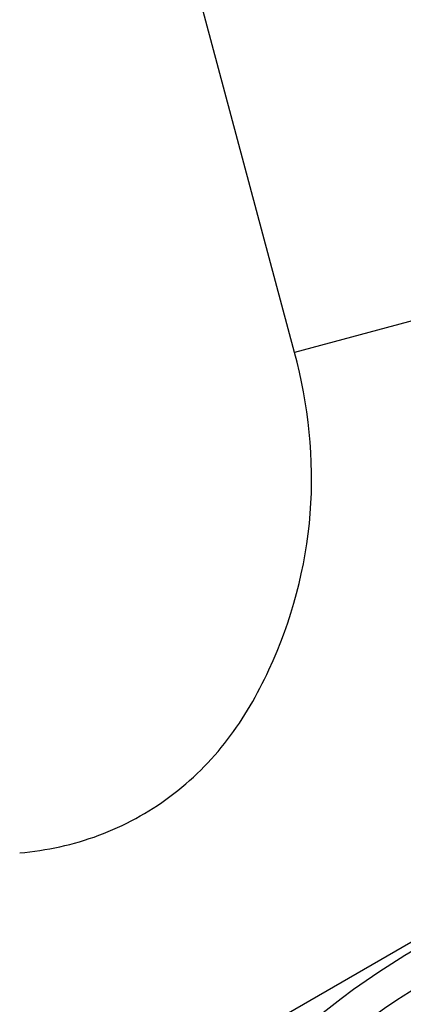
# Model space of a CAD drawing. Header units: millimetres. Extents: x 0 to 2550, y 0 to 1188.
# Tile 16 of 127: x 309.16 to 313.75, y 138.36 to 150.13. Entities that reach past the tile are written whole.
import ezdxf

# ---------------------------------------------------------------- set-up
doc = ezdxf.new("R2010")
doc.units = ezdxf.units.MM
doc.header["$LTSCALE"] = 46.255
for name, color, linetype in [('M2000901_PBL608', 7, 'CONTINUOUS'), ('M2410102_PBL687', 7, 'CONTINUOUS'), ('M2420202_PBL727', 7, 'CONTINUOUS')]:
    doc.layers.add(name, color=color, linetype=linetype)

msp = doc.modelspace()

# ---------------------------------------------------------------- linework, layer by layer
at = {"layer": 'M2000901_PBL608', "color": 2}
for p, q in [((312.4519, 146.1552), (308.91, 159.3736)), ((314.0666, 146.5879), (312.4519, 146.1552))]:
    msp.add_line(p, q, dxfattribs=at)
msp.add_open_spline([(309.1643, 140.1744), (309.486, 140.2019), (310.1264, 140.3408), (310.9884, 140.8097), (311.6864, 141.5016), (312.3304, 142.63), (312.7615, 144.2204), (312.6187, 145.5325), (312.4519, 146.1552)], degree=3, knots=[0, 0, 0, 0, 0.1251182, 0.2501951, 0.3753052, 0.5005325, 0.7502126, 1, 1, 1, 1], dxfattribs=at)
at = {"layer": 'M2410102_PBL687', "color": 7}
msp.add_line((318.3265, 141.6934), (309.4393, 136.5624), dxfattribs=at)
at = {"layer": 'M2420202_PBL727', "color": 7}
for radius, start, end in [(9.1, 334.8499, 265.15009), (8.7, 333.48538, 266.51462)]:
    msp.add_arc((318.4829, 131.1605), radius, start, end, dxfattribs=at)

doc.saveas('drawing.dxf')
